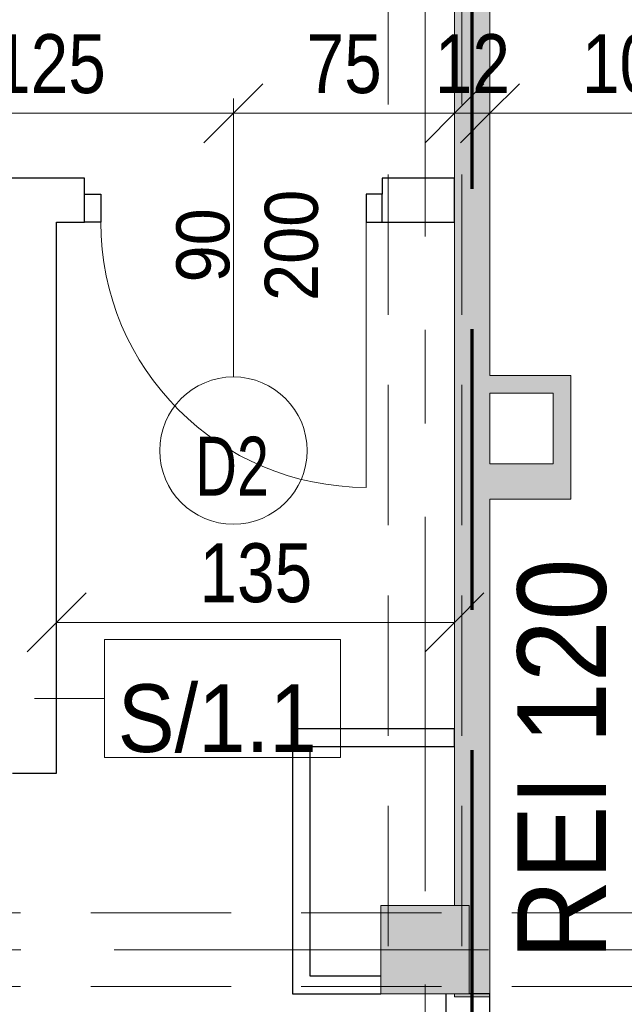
# Model space of a CAD drawing. Header units: centimetres. Extents: x -1631 to 21770, y -8842 to 3590.
# Tile 85 of 87: x -150 to 55, y 1830 to 2164. Entities that reach past the tile are written whole.
import ezdxf

# ---------------------------------------------------------------- set-up
doc = ezdxf.new("R2010")
doc.units = ezdxf.units.CM
for name, pattern in [('Długa kreska', [142.875, 95.25, -47.625]), ('Oś', [222.25, 127, -31.75, 31.75, -31.75]), ('Ukryte', [71.438, 47.625, -23.813])]:
    doc.linetypes.add(name, pattern=pattern)
for name, color, linetype, lineweight in [('A-ANNO-DIMS', 211, 'Continuous', 13), ('A-ANNO-DIMS-100', 211, 'Continuous', 13), ('A-ANNO-NOTE', 131, 'Continuous', 9), ('A-AREA-IDEN', 2, 'Continuous', 13), ('A-DETL', 90, 'Continuous', 9), ('A-DETL-GENF', 92, 'Continuous', 9), ('A-DETL-HDLN', 90, 'Ukryte', 9), ('A-DETL-MEDM', 33, 'Continuous', 13), ('A-DOOR', 31, 'Continuous', 13), ('A-WALL', 113, 'Continuous', 13), ('A-WALL-IDEN', 211, 'Continuous', 13), ('A-WALL-PATT', 111, 'Continuous', 13), ('G-ANNO-TEXT', 231, 'Continuous', 13), ('S-COLS', 52, 'Continuous', 13), ('S-GRID', 1, 'Continuous', 13)]:
    doc.layers.add(name, color=color, linetype=linetype, lineweight=lineweight)
doc.styles.add('Arial', font='arial.ttf', dxfattribs={"width": 0.9, "height": 18})
doc.styles.add('Arial Narrow_5', font='ARIALN.TTF', dxfattribs={"height": 20})
doc.styles.add('Arial_1', font='arial.ttf', dxfattribs={"width": 0.7, "height": 20})
doc.styles.add('Arial_11', font='arial.ttf', dxfattribs={"width": 0.85, "height": 23})
doc.styles.add('Arial_12', font='arial.ttf', dxfattribs={"width": 0.9, "height": 23})
doc.styles.add('Arial_9', font='arial.ttf', dxfattribs={"width": 0.9, "height": 30})
doc.dimstyles.new('Diagonal_1_100__0__wewnętrzne_1', dxfattribs={"dimscale": 30.48, "dimtxt": 20.468619, "dimasz": 0.656168, "dimexe": 0.164042, "dimexo": 0.0625, "dimgap": 0.032808, "dimtad": 1, "dimdec": 0, "dimdsep": 46, "dimtxsty": 'Arial Narrow_5', "dimblk1": 'OBLIQUE', "dimblk2": 'OBLIQUE', "dimsah": 1, "dimcen": 0.09, "dimazin": 0, "dimtfac": 1, "dimtdec": 4, "dimtix": 1, "dimtmove": 0, "dimatfit": 3, "dimfxl": 0, "dimtvp": 1, "dimtolj": 1, "dimtzin": 0, "dimarcsym": 0})

# ---------------------------------------------------------------- blocks, each defined once
blk = doc.blocks.new('M_Concrete-Square-Column - 300 x 300mm-1794508-5_piętro III __10_50 m_ - stan projektowany')
at = {"layer": 'S-COLS', "lineweight": 9}
blk.add_hatch(color=254, dxfattribs=at).paths.add_polyline_path([(15, -15), (15, 15), (-15, 15), (-15, -15)], flags=0)
for p, q in [((15, 15), (-15, 15)), ((-15, 15), (-15, -15)), ((15, -15), (15, 15)), ((-15, -15), (15, -15))]:
    blk.add_line(p, q, dxfattribs=at)
blk = doc.blocks.new('DRZWI 1S - automatyczna etykieta - Drzwi 90-2381426-5_piętro III __10_50 m_ - stan projektowany')
at = {"layer": 'A-DETL-GENF'}
for p, q in [((-50.5, 2), (-45, 2)), ((-50.5, -7.5), (-50.5, 2)), ((-45, 2), (-45, -7.5)), ((45, 2), (50.5, 2)), ((45, -7.5), (45, 2)), ((50.5, 2), (50.5, -7.5)), ((-45, -7.5), (-50.5, -7.5)), ((50.5, -7.5), (45, -7.5))]:
    blk.add_line(p, q, dxfattribs=at)
at = {"layer": 'A-DETL-MEDM', "lineweight": 25}
for p, q in [((-50.5, -7.5), (-50.5, 2)), ((-50.5, 2), (-45, 2)), ((-45, 2), (-45, -7.5)), ((45, 2), (45, -7.5)), ((50.5, 2), (45, 2)), ((50.5, -7.5), (50.5, 2)), ((-45, -7.5), (-50.5, -7.5)), ((45, -7.5), (50.5, -7.5))]:
    blk.add_line(p, q, dxfattribs=at)
at = {"layer": 'A-DOOR'}
blk.add_line((45, -7.5), (45, -97.5), dxfattribs=at)
blk.add_arc((45, -7.5), 90, 180, 270, dxfattribs=at)
blk = doc.blocks.new('DIMBLOCK51-5_piętro III __10_50 m_ - stan projektowany')
at = {"layer": 'A-ANNO-DIMS-100', "transparency": 16777216}
for p, q in [((9.38, 2132.33), (19.38, 2142.33)), ((109.88, 2132.33), (119.88, 2142.33)), ((9.38, 2127.33), (9.38, 2137.33)), ((109.88, 2137.33), (109.88, 2127.33)), ((109.88, 2132.33), (109.88, 2137.33)), ((9.38, 2132.33), (-0.62, 2122.33)), ((109.88, 2132.33), (9.38, 2132.33)), ((9.38, 2132.33), (9.38, 2127.33)), ((109.88, 2132.33), (99.88, 2122.33))]:
    blk.add_line(p, q, dxfattribs=at)
at = {"layer": 'A-ANNO-DIMS-100', "color": 0, "transparency": 16777216, "insert": (40.62, 2159.18), "char_height": 20, "width": 45.6158, "attachment_point": 1, "line_spacing_factor": 0.974696, "style": 'Arial Narrow_5'}
blk.add_mtext('101', dxfattribs=at)
blk = doc.blocks.new('_Oblique')
at = {"color": 0, "linetype": 'ByBlock', "lineweight": -2}
blk.add_line((-0.5, -0.5), (0.5, 0.5), dxfattribs=at)
blk = doc.blocks.new('DIMBLOCK52-5_piętro III __10_50 m_ - stan projektowany')
at = {"layer": 'A-ANNO-DIMS-100', "transparency": 16777216}
for p, q in [((-2.62, 2132.33), (7.38, 2142.33)), ((9.38, 2132.33), (19.38, 2142.33)), ((-2.62, 2127.33), (-2.62, 2137.33)), ((9.38, 2127.33), (9.38, 2137.33)), ((-2.62, 2132.33), (-12.62, 2122.33)), ((9.38, 2132.33), (-2.62, 2132.33)), ((-2.62, 2132.33), (-2.62, 2127.33)), ((9.38, 2132.33), (-0.62, 2122.33)), ((9.38, 2132.33), (9.38, 2127.33))]:
    blk.add_line(p, q, dxfattribs=at)
at = {"layer": 'A-ANNO-DIMS-100', "color": 0, "transparency": 16777216, "insert": (-9.29, 2159.18), "char_height": 20, "width": 30.4105, "attachment_point": 1, "line_spacing_factor": 0.974696, "style": 'Arial Narrow_5'}
blk.add_mtext('12', dxfattribs=at)
blk = doc.blocks.new('DIMBLOCK53-5_piętro III __10_50 m_ - stan projektowany')
at = {"layer": 'A-ANNO-DIMS-100', "transparency": 16777216}
for p, q in [((-77.62, 2132.33), (-67.62, 2142.33)), ((-2.62, 2132.33), (7.38, 2142.33)), ((-77.62, 2127.33), (-77.62, 2137.33)), ((-2.62, 2127.33), (-2.62, 2137.33)), ((-77.62, 2132.33), (-87.62, 2122.33)), ((-2.62, 2132.33), (-77.62, 2132.33)), ((-77.62, 2132.33), (-77.62, 2127.33)), ((-2.62, 2132.33), (-12.62, 2122.33)), ((-2.62, 2132.33), (-2.62, 2127.33))]:
    blk.add_line(p, q, dxfattribs=at)
at = {"layer": 'A-ANNO-DIMS-100', "color": 0, "transparency": 16777216, "insert": (-52.79, 2159.18), "char_height": 20, "width": 30.4105, "attachment_point": 1, "line_spacing_factor": 0.974696, "style": 'Arial Narrow_5'}
blk.add_mtext('75', dxfattribs=at)
blk = doc.blocks.new('DIMBLOCK54-5_piętro III __10_50 m_ - stan projektowany')
at = {"layer": 'A-ANNO-DIMS-100', "transparency": 16777216}
for p, q in [((-202.62, 2132.33), (-192.62, 2142.33)), ((-77.62, 2132.33), (-67.62, 2142.33)), ((-202.62, 2127.33), (-202.62, 2137.33)), ((-77.62, 2127.33), (-77.62, 2137.33)), ((-202.62, 2132.33), (-212.62, 2122.33)), ((-77.62, 2132.33), (-202.62, 2132.33)), ((-202.62, 2132.33), (-202.62, 2127.33)), ((-77.62, 2132.33), (-87.62, 2122.33)), ((-77.62, 2132.33), (-77.62, 2127.33))]:
    blk.add_line(p, q, dxfattribs=at)
at = {"layer": 'A-ANNO-DIMS-100', "color": 0, "transparency": 16777216, "insert": (-159.13, 2159.18), "char_height": 20, "width": 45.6158, "attachment_point": 1, "line_spacing_factor": 0.974696, "style": 'Arial Narrow_5'}
blk.add_mtext('125', dxfattribs=at)
blk = doc.blocks.new('DIMBLOCK208-5_piętro III __10_50 m_ - stan projektowany')
at = {"layer": 'A-ANNO-DIMS-100', "transparency": 16777216}
for p, q in [((-137.62, 1959.49), (-127.62, 1969.49)), ((-2.62, 1959.49), (7.38, 1969.49)), ((-137.62, 1954.49), (-137.62, 1964.49)), ((-2.62, 1954.49), (-2.62, 1964.49)), ((-137.62, 1959.49), (-147.62, 1949.49)), ((-2.62, 1959.49), (-137.62, 1959.49)), ((-137.62, 1959.49), (-137.62, 1954.49)), ((-2.62, 1959.49), (-12.62, 1949.49)), ((-2.62, 1959.49), (-2.62, 1954.49))]:
    blk.add_line(p, q, dxfattribs=at)
at = {"layer": 'A-ANNO-DIMS-100', "color": 0, "transparency": 16777216, "insert": (-89.13, 1986.34), "char_height": 20, "width": 45.6158, "attachment_point": 1, "line_spacing_factor": 0.974696, "style": 'Arial Narrow_5'}
blk.add_mtext('135', dxfattribs=at)
blk = doc.blocks.new('ET sciana_AT7 - 10mm-2270614-5_piętro III __10_50 m_ - stan projektowany')
at = {"layer": 'A-WALL-IDEN'}
for p, q in [((-0.4, 0.196875), (0.4, 0.196875)), ((-0.4, -0.203125), (-0.4, 0.196875)), ((0.4, 0.196875), (0.4, -0.203125)), ((-0.4, -0.203125), (0.4, -0.203125))]:
    blk.add_line(p, q, dxfattribs=at)

msp = doc.modelspace()

# ---------------------------------------------------------------- hatches: boundary and pattern name
at = {"layer": 'A-WALL-PATT'}
for points in [[(9.38, 1871.33), (9.38, 2452.33), (-2.62, 2452.33), (-2.62, 2343.33), (2.38, 2343.33), (2.38, 2313.33), (-2.62, 2313.33), (-2.62, 1871.33), (8.49, 1871.33)], [(30.88, 2037.33), (30.88, 2043.33), (9.38, 2043.33), (9.38, 2037.33)], [(36.88, 2013.33), (36.88, 2043.33), (30.88, 2043.33), (30.88, 2013.33)], [(36.88, 2001.33), (36.88, 2013.33), (9.38, 2013.33), (9.38, 2001.33)], [(-2.62, 1832.33), (9.38, 1832.33), (9.38, 1871.33), (-2.62, 1871.33), (-2.62, 1863.33), (2.38, 1863.33), (2.38, 1833.33), (-2.62, 1833.33)]]:
    msp.add_hatch(color=9, dxfattribs=at).paths.add_polyline_path(points, flags=0)

# ---------------------------------------------------------------- linework, layer by layer
at = {"layer": 'A-ANNO-NOTE', "lineweight": 13}
msp.add_line((-77.62, 2132.83), (-77.62, 2042.83), dxfattribs=at)
msp.add_line((-77.62, 2132.83), (-77.62, 2042.83), dxfattribs=at)
msp.add_circle((-77.62, 2017.83), 25, dxfattribs=at)
at = {"layer": 'A-DETL', "linetype": 'Długa kreska', "lineweight": 70}
msp.add_line((3.38, 1678), (3.38, 2853.33), dxfattribs=at)
at = {"layer": 'A-DETL-HDLN'}
for p, q in [((-25.12, 420.83), (-25.12, 2793.33)), ((-0.12, 420.83), (-0.12, 2793.33)), ((-1197.62, 1860.83), (1172.38, 1860.83)), ((-1197.62, 1835.83), (1172.38, 1835.83))]:
    msp.add_line(p, q, dxfattribs=at)
at = {"layer": 'A-WALL', "lineweight": 9}
for p, q in [((-2.62, 2283.33), (-2.62, 1863.33)), ((9.38, 2043.33), (9.38, 2237.33)), ((36.88, 2043.33), (9.38, 2043.33)), ((36.88, 2001.33), (36.88, 2043.33)), ((9.38, 2013.33), (9.38, 2037.33)), ((9.38, 2037.33), (30.88, 2037.33)), ((30.88, 2037.33), (30.88, 2013.33)), ((30.88, 2013.33), (9.38, 2013.33)), ((9.38, 1833.33), (9.38, 2001.33)), ((9.38, 2001.33), (36.88, 2001.33)), ((-2.62, 1833.33), (-2.62, 1832.33)), ((-2.62, 1832.33), (9.38, 1832.33))]:
    msp.add_line(p, q, dxfattribs=at)
at = {"layer": 'A-WALL', "color": 7, "lineweight": 25}
for p, q in [((-128.12, 2110.33), (-157.12, 2110.33)), ((-128.12, 2104.83), (-128.12, 2110.33)), ((-2.62, 2110.33), (-27.12, 2110.33)), ((-27.12, 2110.33), (-27.12, 2104.83)), ((-2.62, 2095.33), (-2.62, 2110.33)), ((-137.62, 1908.33), (-137.62, 2095.33)), ((-137.62, 2095.33), (-128.12, 2095.33)), ((-27.12, 2095.33), (-2.62, 2095.33)), ((-57.62, 1923.33), (-57.62, 1833.33)), ((-2.62, 1923.33), (-57.62, 1923.33)), ((-2.62, 1917.33), (-2.62, 1923.33)), ((-51.62, 1839.33), (-51.62, 1917.33)), ((-51.62, 1917.33), (-2.62, 1917.33)), ((-152.62, 1908.33), (-137.62, 1908.33)), ((-27.62, 1839.33), (-51.62, 1839.33)), ((-57.62, 1833.33), (-27.62, 1833.33)), ((-5.62, 1833.33), (-5.62, 1797.83)), ((9.38, 1833.33), (2.38, 1833.33)), ((9.38, 1797.83), (9.38, 1833.33))]:
    msp.add_line(p, q, dxfattribs=at)
at = {"layer": 'A-WALL-IDEN'}
msp.add_line((-145.12, 1933.66), (-121.31, 1933.66), dxfattribs=at)
at = {"layer": 'S-GRID', "linetype": 'Oś'}
for p, q in [((-12.62, 2884.27), (-12.62, 27.13)), ((1342.46, 1848.33), (-1368.76, 1848.33))]:
    msp.add_line(p, q, dxfattribs=at)

# ---------------------------------------------------------------- block references
at = {"layer": 'A-DOOR'}
msp.add_blockref('DRZWI 1S - automatyczna etykieta - Drzwi 90-2381426-5_piętro III __10_50 m_ - stan projektowany', (-77.62, 2102.83), dxfattribs=at)
at = {"layer": 'A-WALL-IDEN', "xscale": 99.99999999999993, "yscale": 99.99999999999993, "zscale": 99.99999999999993}
msp.add_blockref('ET sciana_AT7 - 10mm-2270614-5_piętro III __10_50 m_ - stan projektowany', (-81.31, 1933.97), dxfattribs=at)
at = {"layer": 'S-COLS', "lineweight": 9}
msp.add_blockref('M_Concrete-Square-Column - 300 x 300mm-1794508-5_piętro III __10_50 m_ - stan projektowany', (-12.62, 1848.33), dxfattribs=at)

# ---------------------------------------------------------------- texts
at = {"layer": 'A-ANNO-NOTE', "lineweight": 211, "char_height": 18, "attachment_point": 5, "rotation": 90, "line_spacing_factor": 0.936439, "style": 'Arial'}
for s, insert, width in [('\\pt114.3,228.6,342.9,457.2,571.5,685.8,800.1,914.4,1028.7,1143,1257.3,1371.6,1485.9,1600.2,1714.5,1828.8,1943.1,2057.4,2171.7,2286,2400.3,2514.6,2628.9,2743.2,2857.5,2971.8,3086.1,3200.4,3314.7,3429,3543.3,3657.6;200', (-57.86, 2087.5), 38.07), ('\\pt114.3,228.6,342.9,457.2,571.5,685.8,800.1,914.4,1028.7,1143,1257.3,1371.6,1485.9,1600.2,1714.5,1828.8,1943.1,2057.4,2171.7,2286,2400.3,2514.6,2628.9,2743.2,2857.5,2971.8,3086.1,3200.4,3314.7,3429,3543.3,3657.6;90', (-87.86, 2087.5), 25.65)]:
    msp.add_mtext(s, dxfattribs=dict(at, insert=insert, width=width))
at = {"layer": 'A-ANNO-NOTE', "lineweight": 211, "insert": (-78.05, 2012.53), "char_height": 20, "width": 25.97, "attachment_point": 5, "line_spacing_factor": 0.936439, "style": 'Arial_1'}
msp.add_mtext('\\pt88.9,177.8,266.7,355.6,444.5,533.4,622.3,711.2,800.1,889,977.9,1066.8,1155.7,1244.6,1333.5,1422.4,1511.3,1600.2,1689.1,1778,1866.9,1955.8,2044.7,2133.6,2222.5,2311.4,2400.3,2489.2,2578.1,2667,2755.9,2844.8;D2', dxfattribs=at)
at = {"layer": 'A-AREA-IDEN', "insert": (-141.85, 1756.71), "char_height": 23, "width": 134.98, "attachment_point": 7, "line_spacing_factor": 0.936439, "style": 'Arial_11'}
msp.add_mtext('\\pt84.99995,169.9999,255.00008,340.00003,424.99998,509.99993,595.00011,680.00006,765.00001,849.99996,934.99991,1020.00009,1105.00004,1189.99999,1274.99994,1359.99989,1445.00007,1530.00002,1614.99997,1699.99992,1785.0001,1870.00005,1955,2039.99995,2124.9999,2210.00008,2295.00003,2379.99998,2464.99993,2550.00011,2635.00006,2720.00001;Pok. przyg.\\Ppielęg.', dxfattribs=at)
at = {"layer": 'A-WALL-IDEN', "insert": (-83.12, 1926.81), "char_height": 23, "width": 67.32, "attachment_point": 5, "line_spacing_factor": 0.936439, "style": 'Arial_12'}
msp.add_mtext('\\pt114.30011,228.59999,342.9001,457.19998,571.50009,685.79997,800.10008,914.39996,1028.70007,1142.99995,1257.30006,1371.59994,1485.90005,1600.19993,1714.50004,1828.79992,1943.10003,2057.39991,2171.70002,2285.9999,2400.30001,2514.59989,2628.9,2743.20011,2857.49999,2971.8001,3086.09998,3200.40009,3314.69997,3429.00008,3543.29996,3657.60007;S/1.1', dxfattribs=at)
at = {"layer": 'G-ANNO-TEXT', "color": 1, "insert": (18.72, 1844.89), "char_height": 30, "width": 140.7132, "attachment_point": 1, "rotation": 90, "line_spacing_factor": 0.936439, "style": 'Arial_9'}
msp.add_mtext('\\pt114.3,228.6,342.9,457.2,571.5,685.8,800.1,914.4,1028.7,1143,1257.3,1371.6,1485.9,1600.2,1714.5,1828.8,1943.1,2057.4,2171.7,2286,2400.3,2514.6,2628.9,2743.2,2857.5,2971.8,3086.1,3200.4,3314.7,3429,3543.3,3657.6;REI 120', dxfattribs=at)

# ---------------------------------------------------------------- dimensions: what is measured, and where the dimension line sits
at = {"layer": 'A-ANNO-DIMS'}
for base, p1, p2, override, picture, middle in [((-202.62, 2132.33), (-77.62, 2127.33), (-202.62, 2127.33), {"dimpost": '<>', "dimfxl": 125}, 'DIMBLOCK54-5_piętro III __10_50 m_ - stan projektowany', (-140.12, 2143.55)), ((-2.62, 2132.33), (9.38, 2127.33), (-2.62, 2127.33), {"dimpost": '<>', "dimfxl": 12}, 'DIMBLOCK52-5_piętro III __10_50 m_ - stan projektowany', (3.38, 2143.37)), ((9.37675197, 2132.33387885), (109.87675197, 2137.33387885), (9.37675197, 2127.33387885), {"dimpost": '<>', "dimfxl": 100.996287}, 'DIMBLOCK51-5_piętro III __10_50 m_ - stan projektowany', (59.62675197, 2143.54533866)), ((-77.62, 2132.33), (-2.62, 2127.33), (-77.62, 2127.33), {"dimpost": '<>', "dimfxl": 75}, 'DIMBLOCK53-5_piętro III __10_50 m_ - stan projektowany', (-40.12, 2143.5))]:
    dim = msp.add_linear_dim(base=base, p1=p1, p2=p2, dimstyle='Diagonal_1_100__0__wewnętrzne_1', override=override, dxfattribs=at)
    dim.commit()
    dim.dimension.update_dxf_attribs({"geometry": picture, "text_midpoint": middle})
dim = msp.add_linear_dim(base=(-137.62, 1959.49), p1=(-2.62, 1954.49), p2=(-137.62, 1954.49), angle=0, dimstyle='Diagonal_1_100__0__wewnętrzne_1', override={"dimpost": '<>', "dimfxl": 135}, dxfattribs=at)
dim.commit()
dim.dimension.update_dxf_attribs({"geometry": 'DIMBLOCK208-5_piętro III __10_50 m_ - stan projektowany', "text_midpoint": (-70.12, 1970.7)})

doc.saveas('drawing.dxf')
